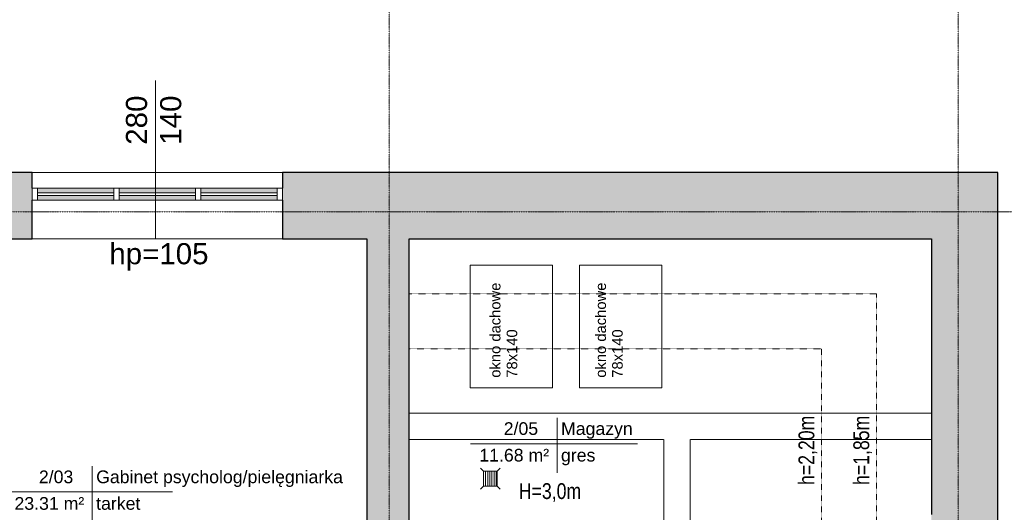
# Model space of a CAD drawing. Header units: inches. Extents: x -112469 to 885939, y -131046 to 286269.
# Tile 89 of 138: x 62224 to 71557, y -41698 to -37034. Entities that reach past the tile are written whole.
import ezdxf

# ---------------------------------------------------------------- set-up
doc = ezdxf.new("R2010")
doc.units = ezdxf.units.IN
doc.header["$MEASUREMENT"] = 0
for name, pattern in [('Aligning Line 1_8_', [0.635, 0.3175, -0.3175]), ('Linia siatki', [0.9925, 0.47, -0.2175, 0.0875, -0.2175]), ('Ukryty', [0.714375, 0.47625, -0.238125])]:
    doc.linetypes.add(name, pattern=pattern)
for name, color, linetype, lineweight in [('_IS_woda zimna', 5, 'Continuous', 35), ('A-AREA-IDEN', 251, 'Continuous', 9), ('A-DETL', 251, 'Continuous', 9), ('A-DETL-HDLN', 251, 'Ukryty', 9), ('A-DETL-THIN', 251, 'Continuous', 9), ('A-GLAZ', 251, 'Continuous', 9), ('A-WALL', 251, 'Continuous', 9), ('A-WALL-PATT', 254, 'Continuous', 25), ('G-ANNO-TEXT', 251, 'Continuous', 9), ('I-WALL', 251, 'Continuous', 9), ('S-GRID', 251, 'Continuous', 9)]:
    doc.layers.add(name, color=color, linetype=linetype, lineweight=lineweight)
doc.styles.add('Arial_1', font='arial.ttf', dxfattribs={"height": 12})
doc.styles.add('Arial_3', font='arial.ttf', dxfattribs={"height": 15})
doc.styles.add('Arial_4', font='arial.ttf', dxfattribs={"width": 0.8, "height": 18})
doc.styles.add('Arial_5', font='arial.ttf', dxfattribs={"height": 20})

# ---------------------------------------------------------------- blocks, each defined once
blk = doc.blocks.new('Etyk_pom_1_mala - Etyk_pom_1_mala-219433-6_Poziom posadzka II pietra')
at = {"layer": 'A-AREA-IDEN'}
for p, q in [((-0.0958, 0.1444), (-0.0958, -0.3781)), ((-0.9154, -0.1015), (0.6661, -0.1015))]:
    blk.add_line(p, q, dxfattribs=at)
blk = doc.blocks.new('Aluminum_2 szybowe - 160x140 wymiana-631431-6_Poziom posadzka II pietra')
at = {"layer": 'A-GLAZ'}
h = blk.add_hatch(color=256, dxfattribs=at)
h.paths.add_polyline_path([(-59.7, 7.73), (-59.7, 12.17), (-132.08, 12.17), (-132.08, 7.73), (-112.92, 7.73)])
h.paths.add_polyline_path([(-112.92, 14.71), (-59.7, 14.71), (-59.7, 19.16), (-132.08, 19.16), (-132.08, 14.71)])
h = blk.add_hatch(color=256, dxfattribs=at)
h.paths.add_polyline_path([(17.76, 7.73), (17.76, 12.17), (-54.62, 12.17), (-54.62, 7.73)])
h.paths.add_polyline_path([(17.76, 14.71), (17.76, 19.16), (-54.62, 19.16), (-54.62, 14.71)])
at = {"layer": 'A-GLAZ', "lineweight": 18}
for p, q in [((-132.08, 19.16), (-137.16, 19.16)), ((-137.16, 19.16), (-137.16, 7.73)), ((-132.08, 7.73), (-132.08, 19.16)), ((-54.62, 19.16), (-59.7, 19.16)), ((-59.7, 19.16), (-59.7, 7.73)), ((-54.62, 7.73), (-54.62, 19.16)), ((22.84, 19.16), (17.76, 19.16)), ((17.76, 19.16), (17.76, 7.73)), ((22.84, 7.73), (22.84, 19.16)), ((-59.7, 14.71), (-132.08, 14.71)), ((-132.08, 14.71), (-132.08, 12.17)), ((-132.08, 12.17), (-59.7, 12.17)), ((-59.7, 12.17), (-59.7, 14.71)), ((17.76, 14.71), (-54.62, 14.71)), ((-54.62, 14.71), (-54.62, 12.17)), ((-54.62, 12.17), (17.76, 12.17)), ((17.76, 12.17), (17.76, 14.71)), ((-137.16, 7.73), (-132.08, 7.73)), ((-59.7, 7.73), (-54.62, 7.73)), ((17.76, 7.73), (22.84, 7.73))]:
    blk.add_line(p, q, dxfattribs=at)
at = {"layer": 'A-GLAZ'}
for p, q in [((-132.08, 19.16), (-59.7, 19.16)), ((-54.62, 19.16), (17.76, 19.16)), ((-59.7, 7.73), (-132.08, 7.73)), ((17.76, 7.73), (-54.62, 7.73))]:
    blk.add_line(p, q, dxfattribs=at)
blk = doc.blocks.new('2 PIĘTRO')
at = {"layer": 'A-WALL-PATT', "lineweight": 9}
h = blk.add_hatch(color=251, dxfattribs=at)
h.paths.add_polyline_path([(203553.54, -4975.71), (203733.54, -4975.71), (203733.54, -4345.71), (202753.54, -4345.71), (202753.54, -4975.71)])
h.paths.add_polyline_path([(199733.07, -4975.71), (200378.94, -4975.71), (200378.94, -4345.71), (198733.54, -4345.71), (198733.54, -4975.71)])
for points in [[(208903.54, -4975.71), (208903.54, -4345.71), (203733.54, -4345.71), (203733.54, -4975.71), (204721.69, -4975.71)], [(209533.54, -19445.71), (209533.54, -4345.71), (208903.54, -4345.71), (208903.54, -19445.71)]]:
    blk.add_hatch(color=251, dxfattribs=at).paths.add_polyline_path(points)
h = blk.add_hatch(color=251, dxfattribs=at)
h.paths.add_polyline_path([(203753.54, -19445.71), (203953.54, -19445.71), (203953.54, -12155.71), (203553.54, -12155.71), (203553.54, -19445.71)])
h.paths.add_polyline_path([(203553.54, -9885.71), (203953.54, -9885.71), (203953.54, -4975.71), (203553.54, -4975.71), (203553.54, -9567.62)])
at = {"layer": 'A-DETL', "color": 251, "linetype": 'Aligning Line 1_8_'}
for p, q in [((208383.54, -5495.71), (203953.54, -5495.71)), ((208383.54, -5495.71), (208383.54, -18925.71)), ((207863.54, -6015.71), (203953.54, -6015.71)), ((207863.54, -6015.71), (207863.54, -18405.71))]:
    blk.add_line(p, q, dxfattribs=at)
at = {"layer": 'A-DETL-HDLN', "color": 251}
for p, q in [((208903.54, -6625.71), (203953.54, -6625.71)), ((206366.84, -6875.71), (203953.54, -6875.71)), ((206366.84, -8955.71), (206366.84, -6875.71)), ((206616.84, -6875.71), (208903.54, -6875.71)), ((206616.84, -8955.71), (206616.84, -6875.71))]:
    blk.add_line(p, q, dxfattribs=at)
at = {"layer": 'A-DETL-THIN', "color": 251}
for p, q in [((201548.87, -4975.71), (201548.87, -3475.71)), ((204532.14, -6385), (204532.14, -5225)), ((204532.14, -5225), (205312.14, -5225)), ((205312.14, -5225), (205312.14, -6385)), ((205569.68, -6385), (205569.68, -5225)), ((205569.68, -5225), (206349.68, -5225)), ((206349.68, -5225), (206349.68, -6385)), ((205312.14, -6385), (204532.14, -6385)), ((206349.68, -6385), (205569.68, -6385)), ((204658.37, -7175.52), (204630.09, -7147.24)), ((204658.37, -7316.12), (204658.37, -7175.52)), ((204658.37, -7175.52), (204786.59, -7175.52)), ((204678.37, -7175.52), (204678.37, -7316.12)), ((204698.37, -7175.52), (204698.37, -7316.12)), ((204718.37, -7175.52), (204718.37, -7316.12)), ((204738.37, -7175.52), (204738.37, -7316.12)), ((204758.37, -7175.52), (204758.37, -7316.12)), ((204778.37, -7175.52), (204778.37, -7316.12)), ((204786.59, -7175.52), (204814.87, -7147.24)), ((204786.59, -7175.52), (204786.59, -7316.12)), ((204658.37, -7316.12), (204630.09, -7344.41)), ((204786.59, -7316.12), (204658.37, -7316.12)), ((204786.59, -7316.12), (204814.87, -7344.41))]:
    blk.add_line(p, q, dxfattribs=at)
at = {"layer": 'A-WALL', "color": 251, "lineweight": 25}
for p, q in [((200378.94, -4345.71), (198733.54, -4345.71)), ((200378.94, -4495.71), (200378.94, -4345.71)), ((202753.54, -4345.71), (202753.54, -4495.71)), ((209533.54, -4345.71), (202753.54, -4345.71)), ((209533.54, -20075.71), (209533.54, -4345.71)), ((200378.94, -4975.71), (200378.94, -4610.01)), ((202753.54, -4610.01), (202753.54, -4975.71)), ((198733.54, -4975.71), (200378.94, -4975.71)), ((202753.54, -4975.71), (203553.54, -4975.71)), ((203953.54, -4975.71), (208903.54, -4975.71)), ((208903.54, -4975.71), (208903.54, -7585.71))]:
    blk.add_line(p, q, dxfattribs=at)
at = {"layer": 'A-WALL', "color": 251}
for p, q in [((200378.94, -4345.71), (202753.54, -4345.71)), ((202753.54, -4975.71), (200378.94, -4975.71))]:
    blk.add_line(p, q, dxfattribs=at)
at = {"layer": 'I-WALL', "color": 251, "lineweight": 25}
for p, q in [((203553.54, -4975.71), (203553.54, -9885.71)), ((203953.54, -9605.71), (203953.54, -4975.71))]:
    blk.add_line(p, q, dxfattribs=at)
at = {"layer": 'S-GRID', "color": 251, "linetype": 'Linia siatki'}
for p, q in [((203763.54, -349.63), (203763.54, -23392.42)), ((209158.54, -349.63), (209158.54, -23392.42)), ((178601.56, -4720.71), (213831.77, -4720.71))]:
    blk.add_line(p, q, dxfattribs=at)
at = {"layer": 'A-AREA-IDEN', "color": 251, "xscale": 999.9999999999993, "yscale": 999.9999999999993, "zscale": 999.9999999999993}
for p in [(205452.03, -6813.2), (201046.06, -7270.23)]:
    blk.add_blockref('Etyk_pom_1_mala - Etyk_pom_1_mala-219433-6_Poziom posadzka II pietra', p, dxfattribs=at)
at = {"layer": 'A-GLAZ', "color": 251, "xscale": 10, "yscale": 10, "zscale": 10}
for p in [(201750.54, -4687.26), (202525.14, -4687.26)]:
    blk.add_blockref('Aluminum_2 szybowe - 160x140 wymiana-631431-6_Poziom posadzka II pietra', p, dxfattribs=at)
at = {"layer": 'A-AREA-IDEN', "color": 251, "char_height": 120, "attachment_point": 1, "style": 'Arial_1'}
for s, insert, width in [('2/05', (204850.12, -6711.49), 424.8944), ('Magazyn', (205392.9, -6711.49), 881.8562), ('11.68 m²', (204618.76, -6963.2), 857.8056), ('gres', (205392.9, -6963.2), 424.8944), ('2/03', (200444.15, -7168.52), 424.8944), ('Gabinet psycholog/pielęgniarka', (200986.93, -7168.52), 2425.0259), ('23.31 m²', (200212.79, -7420.23), 857.8056), ('tarket', (200986.93, -7420.23), 553.1644)]:
    blk.add_mtext(s, dxfattribs=dict(at, insert=insert, width=width))
at = {"layer": 'G-ANNO-TEXT', "color": 251, "attachment_point": 1, "rotation": 90}
for s, insert, char_height, width, style in [('280', (201269.45, -4084.41), 200, 577.215, 'Arial_5'), ('140', (201593.57, -4084.41), 200, 577.215, 'Arial_5'), ('okno dachowe ', (204719.24, -6290.02), 100, 1130.3794, 'Arial_3'), ('okno dachowe ', (205719.24, -6290.02), 100, 1130.3794, 'Arial_3'), ('78x140', (204877.99, -6290.02), 100, 561.1812, 'Arial_3'), ('78x140', (205877.99, -6290.02), 100, 561.1812, 'Arial_3'), ('h=2,20m', (207644.26, -7306.15), 150, 1018.1431, 'Arial_4'), ('h=1,85m', (208164.26, -7306.15), 150, 1018.1431, 'Arial_4')]:
    blk.add_mtext(s, dxfattribs=dict(at, insert=insert, char_height=char_height, width=width, style=style))
at = {"layer": 'G-ANNO-TEXT', "color": 251, "attachment_point": 1}
for s, insert, char_height, width, style in [('hp=105', (201111.92, -5015.65), 200, 1162.4469, 'Arial_5'), ('H=3,0m', (204992.88, -7288.49), 150, 913.9237, 'Arial_4')]:
    blk.add_mtext(s, dxfattribs=dict(at, insert=insert, char_height=char_height, width=width, style=style))

msp = doc.modelspace()

# ---------------------------------------------------------------- block references
at = {"layer": '_IS_woda zimna', "ltscale": 10}
msp.add_blockref('2 PIĘTRO', (-138037.8, -34133.8), dxfattribs=at)

doc.saveas('drawing.dxf')
